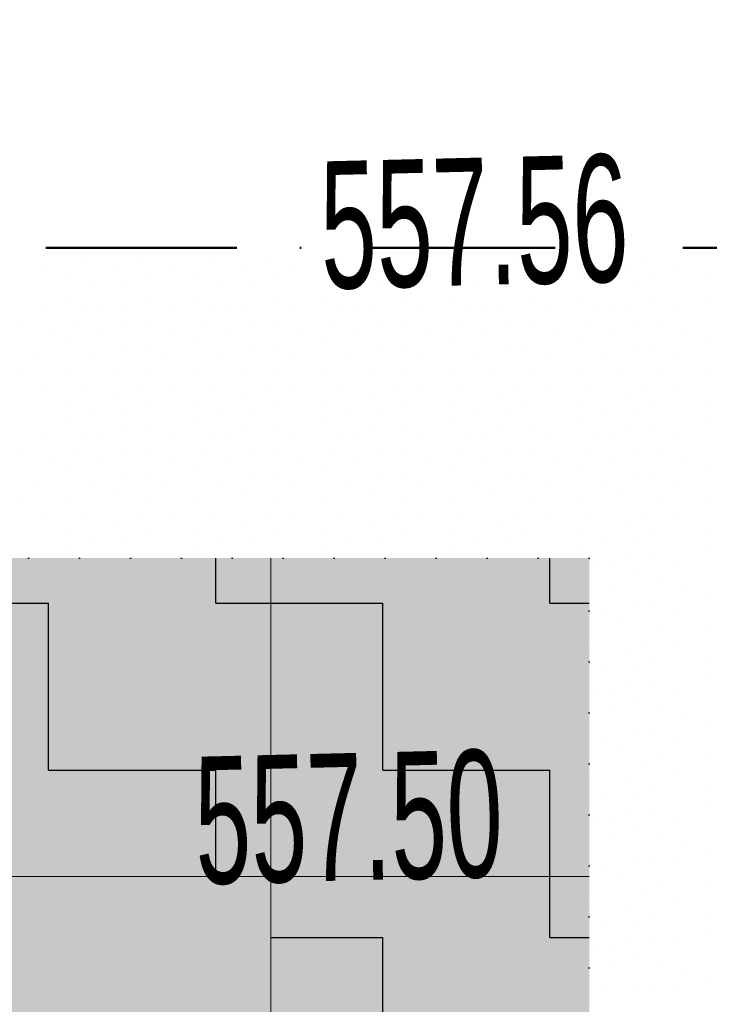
# Model space of a CAD drawing. Header units: millimetres. Extents: x -211955 to 157391, y -241491 to 94238.
# Tile 42 of 138: x -11858 to -10774, y -45780 to -44233. Entities that reach past the tile are written whole.
import ezdxf

# ---------------------------------------------------------------- set-up
doc = ezdxf.new("R2010")
doc.units = ezdxf.units.MM
doc.header["$PDMODE"] = 65
doc.linetypes.add('Cerchovana_1', pattern=[500, 300, -100, 0, -100])
doc.linetypes.add('Teckovana 0.5x_2', pattern=[80, 0, -80])
for name, color, linetype, lineweight in [('XR$1$PODKLAD_1', 7, 'Continuous', 25), ('XR$2$PŮDORYS 1.NP - STÁVAJÍCÍ_1', 7, 'Continuous', 25), ('XR$3$SITUACE - BOURÁNÍ_1', 7, 'Continuous', 25), ('XR$4$SITUACE - BOURÁNÍ - KOTY_1', 7, 'Continuous', 25)]:
    doc.layers.add(name, color=color, linetype=linetype, lineweight=lineweight)
doc.styles.add('ARIALNARROW', font='ARIALN.TTF')
doc.dimstyles.new('DIMSTYLE_4', dxfattribs={"dimtxt": 250, "dimasz": 300, "dimexe": 0, "dimexo": 0, "dimgap": 125, "dimtad": 2, "dimlfac": 0.001, "dimrnd": 0.05, "dimzin": 4, "dimdsep": 46, "dimtxsty": 'ARIALNARROW', "dimblk1": 'ALL_ML_STRICH', "dimblk2": 'ALL_ML_STRICH', "dimsah": 1, "dimcen": 0, "dimclrd": 6, "dimclre": 6, "dimclrt": 6, "dimadec": 0, "dimazin": 0, "dimtfac": 1, "dimtdec": 0, "dimtix": 1, "dimtmove": 2, "dimatfit": 3, "dimfxl": 0, "dimtzin": 0, "dimlwd": 0, "dimlwe": 18, "dimarcsym": 0})
doc.dimstyles.new('DIMSTYLE_5', dxfattribs={"dimtxt": 250, "dimasz": 300, "dimexe": 0, "dimexo": 0, "dimgap": 125, "dimtad": 2, "dimlfac": 0.001, "dimrnd": 0.05, "dimzin": 4, "dimdsep": 46, "dimtxsty": 'ARIALNARROW', "dimblk1": 'ALL_ML_STRICH', "dimblk2": 'ALL_ML_STRICH', "dimsah": 1, "dimcen": 0, "dimclrd": 6, "dimclre": 6, "dimclrt": 6, "dimadec": 0, "dimazin": 0, "dimtfac": 1, "dimtdec": 0, "dimtix": 1, "dimtmove": 2, "dimatfit": 3, "dimfxl": 0, "dimtvp": 1.2, "dimtzin": 0, "dimlwd": 0, "dimlwe": 18, "dimarcsym": 0})

# ---------------------------------------------------------------- blocks, each defined once
blk = doc.blocks.new('VZOR_0')
at = {"layer": 'XR$3$SITUACE - BOURÁNÍ_1', "color": 204, "linetype": 'Continuous', "lineweight": 13}
for p, q in [((-11760.4, -44615.6), (-11760.4, -44615.6)), ((-11672, -44608.4), (-11672, -44608.4)), ((-11560.4, -44615.6), (-11560.4, -44615.6)), ((-11472, -44608.4), (-11472, -44608.4)), ((-11360.4, -44615.6), (-11360.4, -44615.6)), ((-11272, -44608.4), (-11272, -44608.4)), ((-11160.4, -44615.6), (-11160.4, -44615.6)), ((-11072, -44608.4), (-11072, -44608.4)), ((-10960.4, -44615.6), (-10960.4, -44615.6)), ((-10872, -44608.4), (-10872, -44608.4)), ((-11823.8, -44617.2), (-11823.8, -44617.2)), ((-11702.6, -44625.8), (-11702.6, -44625.8)), ((-11623.8, -44617.2), (-11623.8, -44617.2)), ((-11502.6, -44625.8), (-11502.6, -44625.8)), ((-11423.8, -44617.2), (-11423.8, -44617.2)), ((-11302.6, -44625.8), (-11302.6, -44625.8)), ((-11223.8, -44617.2), (-11223.8, -44617.2)), ((-11102.6, -44625.8), (-11102.6, -44625.8)), ((-11023.8, -44617.2), (-11023.8, -44617.2)), ((-10902.6, -44625.8), (-10902.6, -44625.8)), ((-10823.8, -44617.2), (-10823.8, -44617.2)), ((-11780, -44640), (-11780, -44640)), ((-11660, -44640), (-11660, -44640)), ((-11580, -44640), (-11580, -44640)), ((-11460, -44640), (-11460, -44640)), ((-11380, -44640), (-11380, -44640)), ((-11260, -44640), (-11260, -44640)), ((-11180, -44640), (-11180, -44640)), ((-11060, -44640), (-11060, -44640)), ((-10980, -44640), (-10980, -44640)), ((-10860, -44640), (-10860, -44640)), ((-10780, -44640), (-10780, -44640)), ((-11743.2, -44652.4), (-11743.2, -44652.4)), ((-11693.2, -44653), (-11693.2, -44653)), ((-11543.2, -44652.4), (-11543.2, -44652.4)), ((-11493.2, -44653), (-11493.2, -44653)), ((-11343.2, -44652.4), (-11343.2, -44652.4)), ((-11293.2, -44653), (-11293.2, -44653)), ((-11143.2, -44652.4), (-11143.2, -44652.4)), ((-11093.2, -44653), (-11093.2, -44653)), ((-10943.2, -44652.4), (-10943.2, -44652.4)), ((-10893.2, -44653), (-10893.2, -44653)), ((-11779.4, -44668), (-11779.4, -44668)), ((-11658.2, -44676.4), (-11658.2, -44676.4)), ((-11579.4, -44668), (-11579.4, -44668)), ((-11458.2, -44676.4), (-11458.2, -44676.4)), ((-11379.4, -44668), (-11379.4, -44668)), ((-11258.2, -44676.4), (-11258.2, -44676.4)), ((-11179.4, -44668), (-11179.4, -44668)), ((-11058.2, -44676.4), (-11058.2, -44676.4)), ((-10979.4, -44668), (-10979.4, -44668)), ((-10858.2, -44676.4), (-10858.2, -44676.4)), ((-10779.4, -44668), (-10779.4, -44668)), ((-11824.6, -44684.6), (-11824.6, -44684.6)), ((-11756.6, -44687.8), (-11756.6, -44687.8)), ((-11730.2, -44690), (-11730.2, -44690)), ((-11700, -44680), (-11700, -44680)), ((-11624.6, -44684.6), (-11624.6, -44684.6)), ((-11556.6, -44687.8), (-11556.6, -44687.8)), ((-11530.2, -44690), (-11530.2, -44690)), ((-11500, -44680), (-11500, -44680)), ((-11424.6, -44684.6), (-11424.6, -44684.6)), ((-11356.6, -44687.8), (-11356.6, -44687.8)), ((-11330.2, -44690), (-11330.2, -44690)), ((-11300, -44680), (-11300, -44680)), ((-11224.6, -44684.6), (-11224.6, -44684.6)), ((-11156.6, -44687.8), (-11156.6, -44687.8)), ((-11130.2, -44690), (-11130.2, -44690)), ((-11100, -44680), (-11100, -44680)), ((-11024.6, -44684.6), (-11024.6, -44684.6)), ((-10956.6, -44687.8), (-10956.6, -44687.8)), ((-10930.2, -44690), (-10930.2, -44690)), ((-10900, -44680), (-10900, -44680)), ((-10824.6, -44684.6), (-10824.6, -44684.6)), ((-11693, -44707), (-11693, -44707)), ((-11493, -44707), (-11493, -44707)), ((-11293, -44707), (-11293, -44707)), ((-11093, -44707), (-11093, -44707)), ((-10893, -44707), (-10893, -44707)), ((-11857.2, -44711.8), (-11857.2, -44711.8)), ((-11771.2, -44710.4), (-11771.2, -44710.4)), ((-11731.2, -44719.8), (-11731.2, -44719.8)), ((-11657.2, -44711.8), (-11657.2, -44711.8)), ((-11571.2, -44710.4), (-11571.2, -44710.4)), ((-11531.2, -44719.8), (-11531.2, -44719.8)), ((-11457.2, -44711.8), (-11457.2, -44711.8)), ((-11371.2, -44710.4), (-11371.2, -44710.4)), ((-11331.2, -44719.8), (-11331.2, -44719.8)), ((-11257.2, -44711.8), (-11257.2, -44711.8)), ((-11171.2, -44710.4), (-11171.2, -44710.4)), ((-11131.2, -44719.8), (-11131.2, -44719.8)), ((-11057.2, -44711.8), (-11057.2, -44711.8)), ((-10971.2, -44710.4), (-10971.2, -44710.4)), ((-10931.2, -44719.8), (-10931.2, -44719.8)), ((-10857.2, -44711.8), (-10857.2, -44711.8)), ((-11813, -44729.6), (-11813, -44729.6)), ((-11780, -44740), (-11780, -44740)), ((-11613, -44729.6), (-11613, -44729.6)), ((-11580, -44740), (-11580, -44740)), ((-11413, -44729.6), (-11413, -44729.6)), ((-11380, -44740), (-11380, -44740)), ((-11213, -44729.6), (-11213, -44729.6)), ((-11180, -44740), (-11180, -44740)), ((-11013, -44729.6), (-11013, -44729.6)), ((-10980, -44740), (-10980, -44740)), ((-10813, -44729.6), (-10813, -44729.6)), ((-10780, -44740), (-10780, -44740)), ((-11694.6, -44748.4), (-11694.6, -44748.4)), ((-11660.2, -44751.8), (-11660.2, -44751.8)), ((-11494.6, -44748.4), (-11494.6, -44748.4)), ((-11460.2, -44751.8), (-11460.2, -44751.8)), ((-11294.6, -44748.4), (-11294.6, -44748.4)), ((-11260.2, -44751.8), (-11260.2, -44751.8)), ((-11094.6, -44748.4), (-11094.6, -44748.4)), ((-11060.2, -44751.8), (-11060.2, -44751.8)), ((-10894.6, -44748.4), (-10894.6, -44748.4)), ((-10860.2, -44751.8), (-10860.2, -44751.8)), ((-11828, -44758.6), (-11828, -44758.6)), ((-11740, -44760), (-11740, -44760)), ((-11628, -44758.6), (-11628, -44758.6)), ((-11540, -44760), (-11540, -44760)), ((-11428, -44758.6), (-11428, -44758.6)), ((-11340, -44760), (-11340, -44760)), ((-11228, -44758.6), (-11228, -44758.6)), ((-11140, -44760), (-11140, -44760)), ((-11028, -44758.6), (-11028, -44758.6)), ((-10940, -44760), (-10940, -44760)), ((-10828, -44758.6), (-10828, -44758.6)), ((-11851.2, -44784.8), (-11851.2, -44784.8)), ((-11778.2, -44786), (-11778.2, -44786)), ((-11709.8, -44780.8), (-11709.8, -44780.8)), ((-11651.2, -44784.8), (-11651.2, -44784.8)), ((-11578.2, -44786), (-11578.2, -44786)), ((-11509.8, -44780.8), (-11509.8, -44780.8)), ((-11451.2, -44784.8), (-11451.2, -44784.8)), ((-11378.2, -44786), (-11378.2, -44786)), ((-11309.8, -44780.8), (-11309.8, -44780.8)), ((-11251.2, -44784.8), (-11251.2, -44784.8)), ((-11178.2, -44786), (-11178.2, -44786)), ((-11109.8, -44780.8), (-11109.8, -44780.8)), ((-11051.2, -44784.8), (-11051.2, -44784.8)), ((-10978.2, -44786), (-10978.2, -44786)), ((-10909.8, -44780.8), (-10909.8, -44780.8)), ((-10851.2, -44784.8), (-10851.2, -44784.8)), ((-10778.2, -44786), (-10778.2, -44786)), ((-11823.8, -44817.2), (-11823.8, -44817.2)), ((-11760.4, -44815.6), (-11760.4, -44815.6)), ((-11672, -44808.4), (-11672, -44808.4)), ((-11623.8, -44817.2), (-11623.8, -44817.2)), ((-11560.4, -44815.6), (-11560.4, -44815.6)), ((-11472, -44808.4), (-11472, -44808.4)), ((-11423.8, -44817.2), (-11423.8, -44817.2)), ((-11360.4, -44815.6), (-11360.4, -44815.6)), ((-11272, -44808.4), (-11272, -44808.4)), ((-11223.8, -44817.2), (-11223.8, -44817.2)), ((-11160.4, -44815.6), (-11160.4, -44815.6)), ((-11072, -44808.4), (-11072, -44808.4)), ((-11023.8, -44817.2), (-11023.8, -44817.2)), ((-10960.4, -44815.6), (-10960.4, -44815.6)), ((-10872, -44808.4), (-10872, -44808.4)), ((-10823.8, -44817.2), (-10823.8, -44817.2)), ((-11702.6, -44825.8), (-11702.6, -44825.8)), ((-11502.6, -44825.8), (-11502.6, -44825.8)), ((-11302.6, -44825.8), (-11302.6, -44825.8)), ((-11102.6, -44825.8), (-11102.6, -44825.8)), ((-10902.6, -44825.8), (-10902.6, -44825.8)), ((-11780, -44840), (-11780, -44840)), ((-11660, -44840), (-11660, -44840)), ((-11580, -44840), (-11580, -44840)), ((-11460, -44840), (-11460, -44840)), ((-11380, -44840), (-11380, -44840)), ((-11260, -44840), (-11260, -44840)), ((-11180, -44840), (-11180, -44840)), ((-11060, -44840), (-11060, -44840)), ((-10980, -44840), (-10980, -44840)), ((-10860, -44840), (-10860, -44840)), ((-10780, -44840), (-10780, -44840)), ((-11743.2, -44852.4), (-11743.2, -44852.4)), ((-11693.2, -44853), (-11693.2, -44853)), ((-11543.2, -44852.4), (-11543.2, -44852.4)), ((-11493.2, -44853), (-11493.2, -44853)), ((-11343.2, -44852.4), (-11343.2, -44852.4)), ((-11293.2, -44853), (-11293.2, -44853)), ((-11143.2, -44852.4), (-11143.2, -44852.4)), ((-11093.2, -44853), (-11093.2, -44853)), ((-10943.2, -44852.4), (-10943.2, -44852.4)), ((-10893.2, -44853), (-10893.2, -44853)), ((-11779.4, -44868), (-11779.4, -44868)), ((-11658.2, -44876.4), (-11658.2, -44876.4)), ((-11579.4, -44868), (-11579.4, -44868)), ((-11458.2, -44876.4), (-11458.2, -44876.4)), ((-11379.4, -44868), (-11379.4, -44868)), ((-11258.2, -44876.4), (-11258.2, -44876.4)), ((-11179.4, -44868), (-11179.4, -44868)), ((-11058.2, -44876.4), (-11058.2, -44876.4)), ((-10979.4, -44868), (-10979.4, -44868)), ((-10858.2, -44876.4), (-10858.2, -44876.4)), ((-10779.4, -44868), (-10779.4, -44868)), ((-11824.6, -44884.6), (-11824.6, -44884.6)), ((-11756.6, -44887.8), (-11756.6, -44887.8)), ((-11730.2, -44890), (-11730.2, -44890)), ((-11700, -44880), (-11700, -44880)), ((-11624.6, -44884.6), (-11624.6, -44884.6)), ((-11556.6, -44887.8), (-11556.6, -44887.8)), ((-11530.2, -44890), (-11530.2, -44890)), ((-11500, -44880), (-11500, -44880)), ((-11424.6, -44884.6), (-11424.6, -44884.6)), ((-11356.6, -44887.8), (-11356.6, -44887.8)), ((-11330.2, -44890), (-11330.2, -44890)), ((-11300, -44880), (-11300, -44880)), ((-11224.6, -44884.6), (-11224.6, -44884.6)), ((-11156.6, -44887.8), (-11156.6, -44887.8)), ((-11130.2, -44890), (-11130.2, -44890)), ((-11100, -44880), (-11100, -44880)), ((-11024.6, -44884.6), (-11024.6, -44884.6)), ((-10956.6, -44887.8), (-10956.6, -44887.8)), ((-10930.2, -44890), (-10930.2, -44890)), ((-10900, -44880), (-10900, -44880)), ((-10824.6, -44884.6), (-10824.6, -44884.6)), ((-11771.2, -44910.4), (-11771.2, -44910.4)), ((-11693, -44907), (-11693, -44907)), ((-11571.2, -44910.4), (-11571.2, -44910.4)), ((-11493, -44907), (-11493, -44907)), ((-11371.2, -44910.4), (-11371.2, -44910.4)), ((-11293, -44907), (-11293, -44907)), ((-11171.2, -44910.4), (-11171.2, -44910.4)), ((-11093, -44907), (-11093, -44907)), ((-10971.2, -44910.4), (-10971.2, -44910.4)), ((-10893, -44907), (-10893, -44907)), ((-11857.2, -44911.8), (-11857.2, -44911.8)), ((-11731.2, -44919.8), (-11731.2, -44919.8)), ((-11657.2, -44911.8), (-11657.2, -44911.8)), ((-11531.2, -44919.8), (-11531.2, -44919.8)), ((-11457.2, -44911.8), (-11457.2, -44911.8)), ((-11331.2, -44919.8), (-11331.2, -44919.8)), ((-11257.2, -44911.8), (-11257.2, -44911.8)), ((-11131.2, -44919.8), (-11131.2, -44919.8)), ((-11057.2, -44911.8), (-11057.2, -44911.8)), ((-10931.2, -44919.8), (-10931.2, -44919.8)), ((-10857.2, -44911.8), (-10857.2, -44911.8)), ((-11813, -44929.6), (-11813, -44929.6)), ((-11780, -44940), (-11780, -44940)), ((-11613, -44929.6), (-11613, -44929.6)), ((-11580, -44940), (-11580, -44940)), ((-11413, -44929.6), (-11413, -44929.6)), ((-11380, -44940), (-11380, -44940)), ((-11213, -44929.6), (-11213, -44929.6)), ((-11180, -44940), (-11180, -44940)), ((-11013, -44929.6), (-11013, -44929.6)), ((-10980, -44940), (-10980, -44940)), ((-10813, -44929.6), (-10813, -44929.6)), ((-10780, -44940), (-10780, -44940)), ((-11694.6, -44948.4), (-11694.6, -44948.4)), ((-11660.2, -44951.8), (-11660.2, -44951.8)), ((-11494.6, -44948.4), (-11494.6, -44948.4)), ((-11460.2, -44951.8), (-11460.2, -44951.8)), ((-11294.6, -44948.4), (-11294.6, -44948.4)), ((-11260.2, -44951.8), (-11260.2, -44951.8)), ((-11094.6, -44948.4), (-11094.6, -44948.4)), ((-11060.2, -44951.8), (-11060.2, -44951.8)), ((-10894.6, -44948.4), (-10894.6, -44948.4)), ((-10860.2, -44951.8), (-10860.2, -44951.8)), ((-11828, -44958.6), (-11828, -44958.6)), ((-11740, -44960), (-11740, -44960)), ((-11628, -44958.6), (-11628, -44958.6)), ((-11540, -44960), (-11540, -44960)), ((-11428, -44958.6), (-11428, -44958.6)), ((-11340, -44960), (-11340, -44960)), ((-11228, -44958.6), (-11228, -44958.6)), ((-11140, -44960), (-11140, -44960)), ((-11028, -44958.6), (-11028, -44958.6)), ((-10940, -44960), (-10940, -44960)), ((-10828, -44958.6), (-10828, -44958.6)), ((-11851.2, -44984.8), (-11851.2, -44984.8)), ((-11778.2, -44986), (-11778.2, -44986)), ((-11709.8, -44980.8), (-11709.8, -44980.8)), ((-11651.2, -44984.8), (-11651.2, -44984.8)), ((-11578.2, -44986), (-11578.2, -44986)), ((-11509.8, -44980.8), (-11509.8, -44980.8)), ((-11451.2, -44984.8), (-11451.2, -44984.8)), ((-11378.2, -44986), (-11378.2, -44986)), ((-11309.8, -44980.8), (-11309.8, -44980.8)), ((-11251.2, -44984.8), (-11251.2, -44984.8)), ((-11178.2, -44986), (-11178.2, -44986)), ((-11109.8, -44980.8), (-11109.8, -44980.8)), ((-11051.2, -44984.8), (-11051.2, -44984.8)), ((-10978.2, -44986), (-10978.2, -44986)), ((-10909.8, -44980.8), (-10909.8, -44980.8)), ((-10851.2, -44984.8), (-10851.2, -44984.8)), ((-10778.2, -44986), (-10778.2, -44986)), ((-11823.8, -45017.2), (-11823.8, -45017.2)), ((-11760.4, -45015.6), (-11760.4, -45015.6)), ((-11672, -45008.4), (-11672, -45008.4)), ((-11623.8, -45017.2), (-11623.8, -45017.2)), ((-11560.4, -45015.6), (-11560.4, -45015.6)), ((-11472, -45008.4), (-11472, -45008.4)), ((-11423.8, -45017.2), (-11423.8, -45017.2)), ((-11360.4, -45015.6), (-11360.4, -45015.6)), ((-11272, -45008.4), (-11272, -45008.4)), ((-11223.8, -45017.2), (-11223.8, -45017.2)), ((-11160.4, -45015.6), (-11160.4, -45015.6)), ((-11072, -45008.4), (-11072, -45008.4)), ((-11023.8, -45017.2), (-11023.8, -45017.2)), ((-10960.4, -45015.6), (-10960.4, -45015.6)), ((-10872, -45008.4), (-10872, -45008.4)), ((-10823.8, -45017.2), (-10823.8, -45017.2)), ((-11702.6, -45025.8), (-11702.6, -45025.8)), ((-11502.6, -45025.8), (-11502.6, -45025.8)), ((-11302.6, -45025.8), (-11302.6, -45025.8)), ((-11102.6, -45025.8), (-11102.6, -45025.8)), ((-10902.6, -45025.8), (-10902.6, -45025.8)), ((-11780, -45040), (-11780, -45040)), ((-11660, -45040), (-11660, -45040)), ((-11580, -45040), (-11580, -45040)), ((-11460, -45040), (-11460, -45040)), ((-11380, -45040), (-11380, -45040)), ((-11260, -45040), (-11260, -45040)), ((-11180, -45040), (-11180, -45040)), ((-11060, -45040), (-11060, -45040)), ((-10980, -45040), (-10980, -45040)), ((-10860, -45040), (-10860, -45040)), ((-10780, -45040), (-10780, -45040)), ((-11743.2, -45052.4), (-11743.2, -45052.4)), ((-11693.2, -45053), (-11693.2, -45053)), ((-11543.2, -45052.4), (-11543.2, -45052.4)), ((-11493.2, -45053), (-11493.2, -45053)), ((-11343.2, -45052.4), (-11343.2, -45052.4)), ((-11293.2, -45053), (-11293.2, -45053)), ((-11143.2, -45052.4), (-11143.2, -45052.4)), ((-11093.2, -45053), (-11093.2, -45053)), ((-10943.2, -45052.4), (-10943.2, -45052.4)), ((-10893.2, -45053), (-10893.2, -45053)), ((-11779.4, -45068), (-11779.4, -45068)), ((-11658.2, -45076.4), (-11658.2, -45076.4)), ((-11579.4, -45068), (-11579.4, -45068)), ((-11458.2, -45076.4), (-11458.2, -45076.4)), ((-11379.4, -45068), (-11379.4, -45068)), ((-11258.2, -45076.4), (-11258.2, -45076.4)), ((-11179.4, -45068), (-11179.4, -45068)), ((-11058.2, -45076.4), (-11058.2, -45076.4)), ((-10979.4, -45068), (-10979.4, -45068)), ((-10900, -45080), (-10900, -45080)), ((-10858.2, -45076.4), (-10858.2, -45076.4)), ((-10779.4, -45068), (-10779.4, -45068)), ((-10956.6, -45087.8), (-10956.6, -45087.8)), ((-10930.2, -45090), (-10930.2, -45090)), ((-10824.6, -45084.6), (-10824.6, -45084.6)), ((-10893, -45107), (-10893, -45107)), ((-10931.2, -45119.8), (-10931.2, -45119.8)), ((-10857.2, -45111.8), (-10857.2, -45111.8)), ((-10813, -45129.6), (-10813, -45129.6)), ((-10780, -45140), (-10780, -45140)), ((-10894.6, -45148.4), (-10894.6, -45148.4)), ((-10860.2, -45151.8), (-10860.2, -45151.8)), ((-10940, -45160), (-10940, -45160)), ((-10828, -45158.6), (-10828, -45158.6)), ((-10909.8, -45180.8), (-10909.8, -45180.8)), ((-10851.2, -45184.8), (-10851.2, -45184.8)), ((-10778.2, -45186), (-10778.2, -45186)), ((-10960.4, -45215.6), (-10960.4, -45215.6)), ((-10872, -45208.4), (-10872, -45208.4)), ((-10823.8, -45217.2), (-10823.8, -45217.2)), ((-10902.6, -45225.8), (-10902.6, -45225.8)), ((-10860, -45240), (-10860, -45240)), ((-10780, -45240), (-10780, -45240)), ((-10943.2, -45252.4), (-10943.2, -45252.4)), ((-10893.2, -45253), (-10893.2, -45253)), ((-10900, -45280), (-10900, -45280)), ((-10858.2, -45276.4), (-10858.2, -45276.4)), ((-10779.4, -45268), (-10779.4, -45268)), ((-10956.6, -45287.8), (-10956.6, -45287.8)), ((-10930.2, -45290), (-10930.2, -45290)), ((-10824.6, -45284.6), (-10824.6, -45284.6)), ((-10893, -45307), (-10893, -45307)), ((-10857.2, -45311.8), (-10857.2, -45311.8)), ((-10931.2, -45319.8), (-10931.2, -45319.8)), ((-10813, -45329.6), (-10813, -45329.6)), ((-10780, -45340), (-10780, -45340)), ((-10894.6, -45348.4), (-10894.6, -45348.4)), ((-10860.2, -45351.8), (-10860.2, -45351.8)), ((-10828, -45358.6), (-10828, -45358.6)), ((-10940, -45360), (-10940, -45360)), ((-10909.8, -45380.8), (-10909.8, -45380.8)), ((-10851.2, -45384.8), (-10851.2, -45384.8)), ((-10778.2, -45386), (-10778.2, -45386)), ((-10960.4, -45415.6), (-10960.4, -45415.6)), ((-10872, -45408.4), (-10872, -45408.4)), ((-10823.8, -45417.2), (-10823.8, -45417.2)), ((-10902.6, -45425.8), (-10902.6, -45425.8)), ((-10860, -45440), (-10860, -45440)), ((-10780, -45440), (-10780, -45440)), ((-10943.2, -45452.4), (-10943.2, -45452.4)), ((-10893.2, -45453), (-10893.2, -45453)), ((-10900, -45480), (-10900, -45480)), ((-10858.2, -45476.4), (-10858.2, -45476.4)), ((-10779.4, -45468), (-10779.4, -45468)), ((-10956.6, -45487.8), (-10956.6, -45487.8)), ((-10930.2, -45490), (-10930.2, -45490)), ((-10824.6, -45484.6), (-10824.6, -45484.6)), ((-10893, -45507), (-10893, -45507)), ((-10857.2, -45511.8), (-10857.2, -45511.8)), ((-10931.2, -45519.8), (-10931.2, -45519.8)), ((-10813, -45529.6), (-10813, -45529.6)), ((-10780, -45540), (-10780, -45540)), ((-10940, -45560), (-10940, -45560)), ((-10894.6, -45548.4), (-10894.6, -45548.4)), ((-10860.2, -45551.8), (-10860.2, -45551.8)), ((-10828, -45558.6), (-10828, -45558.6)), ((-10909.8, -45580.8), (-10909.8, -45580.8)), ((-10851.2, -45584.8), (-10851.2, -45584.8)), ((-10778.2, -45586), (-10778.2, -45586)), ((-10960.4, -45615.6), (-10960.4, -45615.6)), ((-10872, -45608.4), (-10872, -45608.4)), ((-10823.8, -45617.2), (-10823.8, -45617.2)), ((-10902.6, -45625.8), (-10902.6, -45625.8)), ((-10943.2, -45652.4), (-10943.2, -45652.4)), ((-10860, -45640), (-10860, -45640)), ((-10780, -45640), (-10780, -45640)), ((-10893.2, -45653), (-10893.2, -45653)), ((-10779.4, -45668), (-10779.4, -45668)), ((-10900, -45680), (-10900, -45680)), ((-10858.2, -45676.4), (-10858.2, -45676.4)), ((-10956.6, -45687.8), (-10956.6, -45687.8)), ((-10930.2, -45690), (-10930.2, -45690)), ((-10824.6, -45684.6), (-10824.6, -45684.6)), ((-10893, -45707), (-10893, -45707)), ((-10857.2, -45711.8), (-10857.2, -45711.8)), ((-10931.2, -45719.8), (-10931.2, -45719.8)), ((-10813, -45729.6), (-10813, -45729.6)), ((-10780, -45740), (-10780, -45740)), ((-10940, -45760), (-10940, -45760)), ((-10894.6, -45748.4), (-10894.6, -45748.4)), ((-10860.2, -45751.8), (-10860.2, -45751.8)), ((-10828, -45758.6), (-10828, -45758.6))]:
    blk.add_line(p, q, dxfattribs=at)
blk = doc.blocks.new('ALL_ML_STRICH')
at = {"color": 0, "linetype": 'ByBlock', "lineweight": -2}
for p, q in [((0, -0.5), (0, 0.5)), ((-0.3, -0.3), (0.3, 0.3)), ((-1, 0), (0.5, 0))]:
    blk.add_line(p, q, dxfattribs=at)
blk = doc.blocks.new('*D20')
at = {"layer": 'DEFPOINTS', "color": 6, "linetype": 'Continuous', "lineweight": 18}
for p in [(-17893, -40830.5), (-11463, -45578.9), (-17893, -45638.1)]:
    blk.add_point(p, dxfattribs=at)
at = {"layer": 'XR$4$SITUACE - BOURÁNÍ - KOTY_1', "color": 6, "linetype": 'Continuous', "lineweight": -2}
for p, q in [((-17893, -42678.5), (-17893, -40830.5)), ((-17893, -40830.5), (-11463, -40830.5)), ((-11463, -42748.8), (-11463, -40830.5))]:
    blk.add_line(p, q, dxfattribs=at)
at = {"layer": 'XR$4$SITUACE - BOURÁNÍ - KOTY_1', "color": 6, "linetype": 'Continuous', "lineweight": 18, "xscale": 300, "yscale": 300, "zscale": 300, "rotation": 180}
blk.add_blockref('ALL_ML_STRICH', (-17893, -40830.5), dxfattribs=at)
at = {"layer": 'XR$4$SITUACE - BOURÁNÍ - KOTY_1', "color": 6, "linetype": 'Continuous', "lineweight": 18, "xscale": 300, "yscale": 300, "zscale": 300}
blk.add_blockref('ALL_ML_STRICH', (-11463, -40830.5), dxfattribs=at)
at = {"layer": 'XR$4$SITUACE - BOURÁNÍ - KOTY_1', "color": 6, "linetype": 'Continuous', "lineweight": 18, "insert": (-14634, -40605.5), "char_height": 250, "width": 811.429, "attachment_point": 5, "style": 'ARIALNARROW'}
blk.add_mtext('\\W0.81;\\A1;{6.45}', dxfattribs=at)
blk = doc.blocks.new('*D21')
at = {"layer": 'DEFPOINTS', "color": 6, "linetype": 'Continuous', "lineweight": 18}
for p in [(-11463, -40830.5), (-10963, -45078.9), (-11463, -45578.9)]:
    blk.add_point(p, dxfattribs=at)
at = {"layer": 'XR$4$SITUACE - BOURÁNÍ - KOTY_1', "color": 6, "linetype": 'Continuous', "lineweight": -2}
for p, q in [((-11463, -42748.8), (-11463, -40830.5)), ((-11463, -40830.5), (-10963, -40830.5)), ((-10963, -42754.3), (-10963, -40830.5))]:
    blk.add_line(p, q, dxfattribs=at)
at = {"layer": 'XR$4$SITUACE - BOURÁNÍ - KOTY_1', "color": 6, "linetype": 'Continuous', "lineweight": 18, "xscale": 300, "yscale": 300, "zscale": 300, "rotation": 180}
blk.add_blockref('ALL_ML_STRICH', (-11463, -40830.5), dxfattribs=at)
at = {"layer": 'XR$4$SITUACE - BOURÁNÍ - KOTY_1', "color": 6, "linetype": 'Continuous', "lineweight": 18, "xscale": 300, "yscale": 300, "zscale": 300}
blk.add_blockref('ALL_ML_STRICH', (-10963, -40830.5), dxfattribs=at)
at = {"layer": 'XR$4$SITUACE - BOURÁNÍ - KOTY_1', "color": 6, "linetype": 'Continuous', "lineweight": 18, "insert": (-11749, -40605.5), "char_height": 250, "width": 811.429, "attachment_point": 5, "style": 'ARIALNARROW'}
blk.add_mtext('\\W0.81;\\A1;{0.50}', dxfattribs=at)
blk = doc.blocks.new('*D22')
at = {"layer": 'DEFPOINTS', "color": 6, "linetype": 'Continuous', "lineweight": 18}
for p in [(-10963, -40830.5), (-10227.8, -44591.7), (-10963, -45078.9)]:
    blk.add_point(p, dxfattribs=at)
at = {"layer": 'XR$4$SITUACE - BOURÁNÍ - KOTY_1', "color": 6, "linetype": 'Continuous', "lineweight": -2}
for p, q in [((-10963, -42754.3), (-10963, -40830.5)), ((-10963, -40830.5), (-10227.8, -40830.5)), ((-10227.8, -42762.4), (-10227.8, -40830.5))]:
    blk.add_line(p, q, dxfattribs=at)
at = {"layer": 'XR$4$SITUACE - BOURÁNÍ - KOTY_1', "color": 6, "linetype": 'Continuous', "lineweight": 18, "xscale": 300, "yscale": 300, "zscale": 300, "rotation": 180}
blk.add_blockref('ALL_ML_STRICH', (-10963, -40830.5), dxfattribs=at)
at = {"layer": 'XR$4$SITUACE - BOURÁNÍ - KOTY_1', "color": 6, "linetype": 'Continuous', "lineweight": 18, "xscale": 300, "yscale": 300, "zscale": 300}
blk.add_blockref('ALL_ML_STRICH', (-10227.8, -40830.5), dxfattribs=at)
at = {"layer": 'XR$4$SITUACE - BOURÁNÍ - KOTY_1', "color": 6, "linetype": 'Continuous', "lineweight": 18, "insert": (-10551.4, -40605.5), "char_height": 250, "width": 811.429, "attachment_point": 5, "style": 'ARIALNARROW'}
blk.add_mtext('\\W0.81;\\A1;{0.75}', dxfattribs=at)
blk = doc.blocks.new('*D72')
at = {"layer": 'DEFPOINTS', "color": 6, "linetype": 'Continuous', "lineweight": 18}
for p in [(-17893, -45578.9), (-11463, -47263.9), (-17893, -48791.9)]:
    blk.add_point(p, dxfattribs=at)
at = {"layer": 'XR$4$SITUACE - BOURÁNÍ - KOTY_1', "color": 6, "linetype": 'Continuous', "lineweight": -2}
for p, q in [((-11463, -48179.2), (-11463, -48791.9)), ((-17893, -48669.3), (-17893, -48791.9)), ((-17893, -48791.9), (-11463, -48791.9))]:
    blk.add_line(p, q, dxfattribs=at)
at = {"layer": 'XR$4$SITUACE - BOURÁNÍ - KOTY_1', "color": 6, "linetype": 'Continuous', "lineweight": 18, "xscale": 300, "yscale": 300, "zscale": 300, "rotation": 180}
blk.add_blockref('ALL_ML_STRICH', (-17893, -48791.9), dxfattribs=at)
at = {"layer": 'XR$4$SITUACE - BOURÁNÍ - KOTY_1', "color": 6, "linetype": 'Continuous', "lineweight": 18, "xscale": 300, "yscale": 300, "zscale": 300}
blk.add_blockref('ALL_ML_STRICH', (-11463, -48791.9), dxfattribs=at)
at = {"layer": 'XR$4$SITUACE - BOURÁNÍ - KOTY_1', "color": 6, "linetype": 'Continuous', "lineweight": 18, "insert": (-14634, -48566.9), "char_height": 250, "width": 811.429, "attachment_point": 5, "style": 'ARIALNARROW'}
blk.add_mtext('\\W0.81;\\A1;{6.45}', dxfattribs=at)
blk = doc.blocks.new('*D77')
at = {"layer": 'DEFPOINTS', "color": 6, "linetype": 'Continuous', "lineweight": 18}
for p in [(-11463, -45578.9), (-12551.1, -47263.9), (-11463, -47263.9)]:
    blk.add_point(p, dxfattribs=at)
at = {"layer": 'XR$4$SITUACE - BOURÁNÍ - KOTY_1', "color": 6, "linetype": 'Continuous', "lineweight": -2}
for p, q in [((-12551.1, -45578.9), (-12551.1, -45578.9)), ((-12551.1, -47263.9), (-12551.1, -45578.9)), ((-11720.6, -47263.9), (-12551.1, -47263.9))]:
    blk.add_line(p, q, dxfattribs=at)
at = {"layer": 'XR$4$SITUACE - BOURÁNÍ - KOTY_1', "color": 6, "linetype": 'Continuous', "lineweight": 18, "xscale": 300, "yscale": 300, "zscale": 300}
for p, rotation in [((-12551.1, -45578.9), 90), ((-12551.1, -47263.9), 270)]:
    blk.add_blockref('ALL_ML_STRICH', p, dxfattribs=dict(at, rotation=rotation))
at = {"layer": 'XR$4$SITUACE - BOURÁNÍ - KOTY_1', "color": 6, "linetype": 'Continuous', "lineweight": 18, "insert": (-12776.1, -46377.4), "char_height": 250, "width": 811.429, "attachment_point": 5, "rotation": 90, "style": 'ARIALNARROW'}
blk.add_mtext('\\W0.81;\\A1;{1.70}', dxfattribs=at)

msp = doc.modelspace()

# ---------------------------------------------------------------- hatches: boundary and pattern name
at = {"layer": 'XR$2$PŮDORYS 1.NP - STÁVAJÍCÍ_1', "linetype": 'Continuous', "lineweight": 25}
msp.add_hatch(color=9, dxfattribs=at).paths.add_polyline_path([(-17892.983, -57703.892), (-1182.983, -57703.892), (-1182.983, -59773.892), (6922.017, -59773.892), (6922.017, -57703.892), (23652.017, -57703.892), (23652.017, -45578.892), (17222.017, -45578.892), (17222.017, -47263.892), (-11462.983, -47263.892), (-11462.983, -45578.892), (-17892.983, -45578.892)])
at = {"layer": 'XR$3$SITUACE - BOURÁNÍ_1', "linetype": 'Continuous', "lineweight": 25}
msp.add_hatch(color=254, dxfattribs=at).paths.add_polyline_path([(-11382.983, -58203.892), (-11382.983, -57703.892), (-17892.983, -57703.892), (-17892.983, -45578.892), (-11462.983, -45578.892), (-11462.983, -47263.892), (371.998, -47267.804), (372.646, -46767.998), (-10962.983, -46763.892), (-10962.983, -45078.892), (-18392.983, -45078.892), (-18392.983, -58203.892)], flags=0)
h = msp.add_hatch(dxfattribs=at)
h.set_pattern_fill('VZOR', scale=262.5, style=0, pattern_type=2)
h.set_pattern_definition([(0, (525, 525), (262.5, 262.5), [262.5, -262.5]), (90, (525, 525), (-262.5, 262.5), [262.5, -262.5])])
h.paths.add_polyline_path([(-11382.983, -58203.892), (-11382.983, -57703.892), (-17892.983, -57703.892), (-17892.983, -45578.892), (-11462.983, -45578.892), (-11462.983, -47263.892), (371.998, -47267.804), (372.646, -46767.998), (-10962.983, -46763.892), (-10962.983, -45078.892), (-18392.983, -45078.892), (-18392.983, -58203.892)], flags=0)

# ---------------------------------------------------------------- linework, layer by layer
at = {"layer": 'XR$2$PŮDORYS 1.NP - STÁVAJÍCÍ_1', "color": 7, "linetype": 'Teckovana 0.5x_2', "lineweight": 25}
for p, q in [((-10962.983, -45078.892), (-18392.983, -45078.892)), ((-10962.983, -46763.892), (-10962.983, -45078.892))]:
    msp.add_line(p, q, dxfattribs=at)
at = {"layer": 'XR$2$PŮDORYS 1.NP - STÁVAJÍCÍ_1', "color": 8, "linetype": 'Continuous', "lineweight": 13}
for q in [(-11462.983, -45078.892), (-10962.983, -45578.892)]:
    msp.add_line((-11462.983, -45578.892), q, dxfattribs=at)
at = {"layer": 'XR$2$PŮDORYS 1.NP - STÁVAJÍCÍ_1', "color": 251, "linetype": 'Continuous', "lineweight": 13}
for p, q in [((-12052.983, -45578.892), (-11462.983, -45578.892)), ((-11462.983, -45578.892), (-11462.983, -47263.892))]:
    msp.add_line(p, q, dxfattribs=at)
at = {"layer": 'XR$3$SITUACE - BOURÁNÍ_1', "color": 204, "linetype": 'Cerchovana_1', "lineweight": 50}
msp.add_line((-18817.849, -44591.677), (-10227.849, -44591.677), dxfattribs=at)

# ---------------------------------------------------------------- block references
at = {"layer": 'XR$3$SITUACE - BOURÁNÍ_1', "color": 204, "linetype": 'Continuous', "lineweight": 13}
msp.add_blockref('VZOR_0', (0, 0), dxfattribs=at)

# ---------------------------------------------------------------- texts
at = {"layer": 'XR$1$PODKLAD_1', "color": 12, "linetype": 'Continuous', "lineweight": 18, "char_height": 200, "width": 554.70854, "attachment_point": 5, "rotation": 1.393783, "style": 'ARIALNARROW'}
for s, insert in [('\\W0.69;557.56', (-11143.608, -44551.603)), ('\\W0.69;557.50', (-11340.922, -45486.68))]:
    msp.add_mtext(s, dxfattribs=dict(at, insert=insert))

# ---------------------------------------------------------------- dimensions: what is measured, and where the dimension line sits
at = {"layer": 'XR$4$SITUACE - BOURÁNÍ - KOTY_1', "color": 6, "linetype": 'Continuous', "lineweight": 18}
for base, p1, p2, dimstyle, picture, middle in [((-11462.983, -40830.484), (-17892.983, -42678.452), (-11462.983, -42748.84), 'DIMSTYLE_4', '*D20', (-14633.983, -40605.484)), ((-10962.983, -40830.484), (-11462.983, -42748.84), (-10962.983, -42754.314), 'DIMSTYLE_5', '*D21', (-11748.983, -40605.484)), ((-10227.849, -40830.484), (-10962.983, -42754.314), (-10227.849, -42762.361), 'DIMSTYLE_5', '*D22', (-10551.416, -40605.484)), ((-11462.983, -48791.892), (-17892.983, -48669.297), (-11462.983, -48179.202), 'DIMSTYLE_4', '*D72', (-14633.983, -48566.892))]:
    dim = msp.add_linear_dim(base=base, p1=p1, p2=p2, dimstyle=dimstyle, override={"dimpost": '<>', "dimclrd": 6, "dimclre": 6, "dimclrt": 6, "dimlwd": 0, "dimlwe": 18}, dxfattribs=at)
    dim.commit()
    dim.dimension.update_dxf_attribs({"geometry": picture, "text_midpoint": middle, "dimtype": 160})
dim = msp.add_linear_dim(base=(-12551.10026108, -45578.891607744), p1=(-11720.562372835, -47263.891607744), p2=(-12551.10026108, -45578.891607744), angle=90, dimstyle='DIMSTYLE_4', override={"dimpost": '<>', "dimclrd": 6, "dimclre": 6, "dimclrt": 6, "dimlwd": 0, "dimlwe": 18}, dxfattribs=at)
dim.commit()
dim.dimension.update_dxf_attribs({"geometry": '*D77', "text_midpoint": (-12776.10026108, -46377.391607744), "dimtype": 160})

doc.saveas('drawing.dxf')
